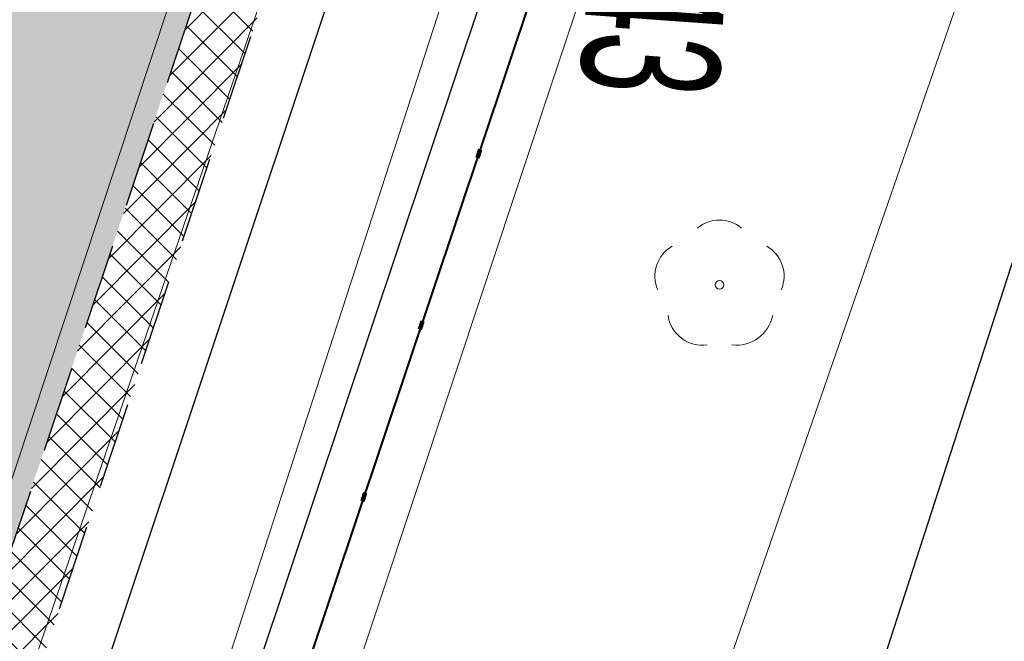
# Model space of a CAD drawing. Header units: metres. Extents: x 6599773 to 13199707, y 5688499 to 11377233.
# Tile 176 of 256: x 6599978.95 to 6599990.38, y 5688933.15 to 5688940.36. Entities that reach past the tile are written whole.
import ezdxf
from ezdxf import colors
from ezdxf.entities.mleader import LeaderData, LeaderLine
from ezdxf.math import Vec2, Vec3

# ---------------------------------------------------------------- set-up
doc = ezdxf.new("R2010")
doc.units = ezdxf.units.M
doc.header["$MEASUREMENT"] = 0
for name, pattern in [('1', [0]), ('2_OTKJ', [2, 1.5, -0.5]), ('9', [1, 0, -1]), ('BTO', [0]), ('BUG', [1.5, 1, -0.5]), ('GUK', [2, 1.5, -0.5]), ('UPT', [0]), ('UPW', [0])]:
    doc.linetypes.add(name, pattern=pattern)
doc.layers.get('0').update_dxf_attribs({"linetype": 'CONTINUOUS', "lineweight": 5})
for name, color, linetype, lineweight in [('_kolor chodnik', 50, '1', 0), ('_kolor zjazdy kostka', 7, '1', 0), ('_kolor ścieżka', 10, '1', 0), ('_krawedz jezdni i pobocza', 7, 'BUG', 30), ('_linie rozgran', 100, '9', 90), ('_opiskd', 14, 'CONTINUOUS', 15), ('_row', 150, 'CONTINUOUS', 30), ('AS__Nowe_granice', 140, 'CONTINUOUS', 30), ('Kontury', 90, 'GUK', 5), ('OTK_L_0', 7, '2_OTKJ', 5), ('OTK_L_5', 7, 'CONTINUOUS', 5), ('OTZ_T_0', 7, 'CONTINUOUS', 13), ('UTTPOM_L_0', 30, 'UPT', 9), ('UWWPM_L_0', 5, 'UPW', 9)]:
    doc.layers.add(name, color=color, linetype=linetype, lineweight=lineweight)
for name, color, linetype, lineweight, true_color in [('_kolor jezdnia', 7, '1', 0, 0x00dbdb), ('_kolor pobocze', 7, '1', 0, 0xff66ff), ('_podział mój', 7, 'BTO', 40, 0xdb70ff)]:
    doc.layers.add(name, color=color, linetype=linetype, lineweight=lineweight, true_color=true_color)
doc.styles.add('opis drzewa', font='ARIALN.TTF', dxfattribs={"width": 0.7, "height": 1.6})
pattern_1 = [(45, (0, 0), (-0.1767766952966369, 0.1767766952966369), []), (135, (0, 0), (-0.1767766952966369, -0.1767766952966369), [])]

# ---------------------------------------------------------------- blocks, each defined once
blk = doc.blocks.new('_Dot')
at = {"color": 0, "linetype": 'ByBlock', "lineweight": -2}
blk.add_line((-0.5, 0), (-1, 0), dxfattribs=at)
at = {"color": 0, "linetype": 'ByBlock', "const_width": 0.5}
blk.add_lwpolyline([(-0.25, 0, 1), (0.25, 0, 1)], format="xyb", close=True, dxfattribs=at)
blk = doc.blocks.new('922')
at = {"layer": 'OTZ_T_0', "color": 0}
blk.add_circle((0, 0), 0.05, dxfattribs=at)
for centre, radius, start, end in [((0, 0.35), 0.4, 50.114, 129.886), ((-0.35, 0.1), 0.4, 119.84816, 203.51949), ((0.35, 0.1), 0.4, 336.88451, 60.15184), ((-0.2, -0.3), 0.4, 187.477, 278.47884), ((0.2, -0.275), 0.425, 262.6459300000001, 349.62892)]:
    blk.add_arc(centre, radius, start, end, dxfattribs=at)

msp = doc.modelspace()

# ---------------------------------------------------------------- hatches: boundary and pattern name
at = {"layer": '_kolor chodnik'}
h = msp.add_hatch(dxfattribs=at)
h.set_pattern_fill('ANSI37', color=256, scale=2)
h.set_pattern_definition(pattern_1)
h.paths.add_polyline_path([(6599849.938171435, 5688542.085872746), (6599852.232147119, 5688548.938742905), (6599853.573135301, 5688548.489851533), (6599853.827082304, 5688549.248475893), (6599851.793849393, 5688549.929093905), (6599849.895278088, 5688548.982823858), (6599847.823506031, 5688542.793750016)])
edge = h.paths.add_edge_path()
edge.add_line((6600018.106075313, 5689087.454911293), (6600022.42781917, 5689091.229234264))
edge.add_line((6600022.42781917, 5689091.229234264), (6600020.233254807, 5689093.742094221))
edge.add_line((6600020.233254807, 5689093.742094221), (6600017.159471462, 5689091.057656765))
edge.add_arc((6600023.275194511, 5689085.3851404), 8.341433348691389, 137.1531559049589, 148.8016577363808)
edge.add_line((6600016.140105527, 5689089.706021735), (6600018.106075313, 5689087.454911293))
h.paths.add_polyline_path([(6600038.501784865, 5689187.592294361), (6600037.906968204, 5689187.700586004), (6600037.63829624, 5689186.224843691), (6600038.240083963, 5689186.115282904)])
h.paths.add_polyline_path([(6600069.098302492, 5689360.276020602), (6600068.321239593, 5689360.413462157), (6600068.064048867, 5689358.936495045), (6600068.836639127, 5689358.799546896)])
h.paths.add_polyline_path([(6600082.393785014, 5689362.950258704), (6600082.941124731, 5689366.103121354), (6600081.481377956, 5689366.361351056), (6600080.923159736, 5689363.210828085)])
h.paths.add_polyline_path([(6600074.022236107, 5689388.065861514), (6600072.983907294, 5689388.249860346), (6600072.723374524, 5689386.77253894), (6600073.760538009, 5689386.588865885)])
h.paths.add_polyline_path([(6600105.613104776, 5689486.405659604), (6600106.749499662, 5689489.711933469), (6600105.298891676, 5689490.233346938), (6600104.143487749, 5689486.917306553)], flags=17)
h.paths.add_polyline_path([(6600132.519778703, 5689678.737346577), (6600131.761827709, 5689678.896110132), (6600131.444670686, 5689677.429261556), (6600132.212256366, 5689677.269208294)])
h.paths.add_polyline_path([(6600156.649397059, 5689798.7449027), (6600156.48800471, 5689797.958860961), (6600157.450195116, 5689797.757316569), (6600157.615023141, 5689798.542205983)])
h.paths.add_polyline_path([(6600189.055358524, 5689948.643107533), (6600187.902868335, 5689948.884512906), (6600187.600024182, 5689947.417400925), (6600188.748131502, 5689947.176379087)])
edge = h.paths.add_edge_path()
edge.add_line((6600204.459383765, 5690032.969035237), (6600204.153258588, 5690031.227801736))
edge.add_arc((6600202.328347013, 5690027.299936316), 4.331100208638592, 41.85300125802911, 65.08011549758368, ccw=False)
edge.add_arc((6600032.90393149, 5690051.979071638), 174.020003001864, 352.8070218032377, 353.495463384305)
edge.add_arc((6600202.372679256, 5690027.343587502), 5.999999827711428, 55.12102442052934, 69.64815978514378)
edge = h.paths.add_edge_path()
edge.add_line((6600205.046027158, 5690040.265402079), (6600204.972740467, 5690038.483452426))
edge.add_arc((6600203.986269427, 5690044.401803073), 5.999999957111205, 279.4630688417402, 294.9140560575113)
edge.add_line((6600206.513819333, 5690038.960158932), (6600206.607027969, 5690041.030672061))
edge.add_arc((6600203.986269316, 5690044.401803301), 4.270000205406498, 284.3702444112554, 307.86193139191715, ccw=False)
edge = h.paths.add_edge_path()
edge.add_arc((6600203.547470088, 5690044.558759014), 6.446878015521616, 324.4350091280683, 356.2013368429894, ccw=False)
edge.add_arc((6600203.986269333, 5690044.401803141), 6.00000007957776, 323.2169970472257, 357.4193489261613)
h.paths.add_polyline_path([(6600208.910055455, 5690121.713696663), (6600208.146285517, 5690121.748120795), (6600207.125602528, 5690121.794124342), (6600209.971605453, 5690121.665851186)])
edge = h.paths.add_edge_path()
edge.add_line((6600238.769818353, 5690481.648294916), (6600240.338176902, 5690490.873746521))
edge.add_line((6600240.338176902, 5690490.873746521), (6600241.251295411, 5690510.829461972))
edge.add_line((6600241.251295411, 5690510.829461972), (6600239.524022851, 5690510.928942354))
edge.add_line((6600239.524022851, 5690510.928942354), (6600238.633343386, 5690491.167757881))
edge.add_line((6600238.633343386, 5690491.167757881), (6600234.579716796, 5690467.661262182))
edge.add_line((6600234.579716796, 5690467.661262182), (6600234.449796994, 5690464.966873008))
edge.add_arc((6600242.443669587, 5690464.607462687), 8.00194818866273, 177.4256738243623, 268.2543056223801)
edge.add_line((6600242.199903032, 5690456.609228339), (6600242.216657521, 5690457.359274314))
edge.add_line((6600242.216657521, 5690457.359274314), (6600242.305257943, 5690458.836738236))
edge.add_arc((6600242.444504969, 5690464.607952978), 5.772894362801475, 177.0298084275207, 268.6178439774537, ccw=False)
edge.add_line((6600236.679365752, 5690464.907083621), (6600236.951876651, 5690470.95443634))
edge.add_line((6600236.951876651, 5690470.95443634), (6600238.150786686, 5690478.210832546))
edge.add_line((6600238.150786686, 5690478.210832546), (6600238.769818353, 5690481.648294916))
h.paths.add_polyline_path([(6600238.769818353, 5690481.648294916), (6600238.150786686, 5690478.210832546), (6600239.670056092, 5690477.930590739), (6600240.266710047, 5690481.376366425)], flags=17)
edge = h.paths.add_edge_path()
edge.add_line((6600223.366500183, 5690460.339976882), (6600223.276803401, 5690457.948865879))
edge.add_arc((6600221.105749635, 5690465.64864014), 7.999999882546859, 285.7465040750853, 299.8464885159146)
edge.add_line((6600225.08717264, 5690458.709744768), (6600225.240084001, 5690461.623695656))
edge.add_arc((6600221.105749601, 5690465.648640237), 5.769999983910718, 293.06724420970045, 315.7681070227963, ccw=False)
edge = h.paths.add_edge_path()
edge.add_arc((6600220.025145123, 5690444.676291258), 5.77000016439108, 37.996647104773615, 59.94382588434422, ccw=False)
edge.add_line((6600224.572175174, 5690448.22839199), (6600224.817793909, 5690451.081798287))
edge.add_arc((6600220.025145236, 5690444.676291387), 7.999999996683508, 53.19588653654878, 68.15166733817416)
edge.add_line((6600223.00235276, 5690452.101669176), (6600222.91504296, 5690449.670427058))
edge = h.paths.add_edge_path()
edge.add_arc((6600221.105749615, 5690465.648640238), 7.999999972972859, 328.0222308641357, 357.0132597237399)
edge.add_line((6600229.094882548, 5690465.23180147), (6600229.218816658, 5690467.593604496))
edge.add_line((6600229.218816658, 5690467.593604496), (6600228.218919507, 5690467.645774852))
edge.add_line((6600228.218919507, 5690467.645774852), (6600227.891778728, 5690461.411918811))
h.paths.add_polyline_path([(6600200.980142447, 5690012.236744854), (6600202.31727834, 5690011.956662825), (6600202.522293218, 5690012.935421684), (6600201.182321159, 5690013.216097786)])
h.paths.add_polyline_path([(6600196.457878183, 5689983.98337835), (6600195.202332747, 5689984.246370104), (6600194.899091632, 5689982.777335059), (6600196.150355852, 5689982.515240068)])
edge = h.paths.add_edge_path()
edge.add_line((6600112.305909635, 5689517.99101877), (6600112.691041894, 5689519.807934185))
edge.add_line((6600112.691041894, 5689519.807934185), (6600113.245521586, 5689522.423769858))
edge.add_line((6600113.245521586, 5689522.423769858), (6600111.553124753, 5689522.782507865))
edge.add_line((6600111.553124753, 5689522.782507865), (6600107.405864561, 5689503.217226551))
edge.add_line((6600107.405864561, 5689503.217226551), (6600099.494506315, 5689480.361667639))
edge.add_line((6600099.494506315, 5689480.361667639), (6600099.182814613, 5689478.891218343))
edge.add_arc((6600107.008997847, 5689477.232359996), 8.000059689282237, 168.0325629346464, 257.7529108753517)
edge.add_line((6600105.311960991, 5689469.414366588), (6600105.784990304, 5689471.593619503))
edge.add_arc((6600107.008927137, 5689477.232314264), 5.769999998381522, 168.0321375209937, 257.7533362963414, ccw=False)
edge.add_line((6600101.364343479, 5689478.42879883), (6600101.647245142, 5689479.76342708))
edge.add_line((6600101.647245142, 5689479.76342708), (6600104.143487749, 5689486.917306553))
edge.add_line((6600104.143487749, 5689486.917306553), (6600105.298891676, 5689490.233346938))
edge.add_line((6600105.298891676, 5689490.233346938), (6600108.240043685, 5689498.809726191))
edge.add_line((6600108.240043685, 5689498.809726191), (6600112.305909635, 5689517.99101877))
h.paths.add_polyline_path([(6600136.009573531, 5689645.499114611), (6600138.333647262, 5689645.012304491), (6600138.661671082, 5689646.578318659), (6600134.869459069, 5689647.372651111)])
at = {"layer": '_kolor jezdnia'}
h = msp.add_hatch(dxfattribs=at)
h.set_pattern_fill('ANSI37', color=256, scale=2.2)
h.set_pattern_definition([(311.9999999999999, (0, 0), (0.2043648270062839, 0.1840109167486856), []), (41.99999999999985, (0, 0), (-0.1840109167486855, 0.2043648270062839), [])])
edge = h.paths.add_edge_path()
edge.add_line((6599833.066047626, 5688539.933393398), (6599850.649511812, 5688527.983462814))
edge.add_arc((6599857.337592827, 5688536.653968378), 10.95025544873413, 169.5012687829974, 232.3548431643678, ccw=False)
edge.add_arc((6599858.085851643, 5688536.618142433), 11.69295282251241, 162.2507788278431, 169.9967502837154, ccw=False)
edge.add_line((6599846.949484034, 5688540.182754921), (6599847.823506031, 5688542.793750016))
edge.add_line((6599847.823506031, 5688542.793750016), (6599849.895278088, 5688548.982823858))
edge.add_line((6599849.895278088, 5688548.982823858), (6599852.434748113, 5688556.56906746))
edge.add_line((6599852.434748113, 5688556.56906746), (6599928.48625871, 5688783.760284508))
edge.add_line((6599928.48625871, 5688783.760284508), (6599931.025728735, 5688791.34652811))
edge.add_line((6599931.025728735, 5688791.34652811), (6599996.657773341, 5688987.411326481))
edge.add_line((6599996.657773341, 5688987.411326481), (6599999.197243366, 5688994.997570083))
edge.add_line((6599999.197243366, 5688994.997570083), (6600021.930100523, 5689062.908193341))
edge.add_line((6600021.930100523, 5689062.908193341), (6600017.620224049, 5689067.371531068))
edge.add_line((6600017.620224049, 5689067.371531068), (6600016.714558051, 5689064.654078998))
edge.add_line((6600016.714558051, 5689064.654078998), (6600012.423620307, 5689051.835617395))
edge.add_line((6600012.423620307, 5689051.835617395), (6600009.884150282, 5689044.249373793))
edge.add_line((6600009.884150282, 5689044.249373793), (6599977.53516164, 5688947.612159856))
edge.add_line((6599977.53516164, 5688947.612159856), (6599974.995691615, 5688940.025916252))
edge.add_line((6599974.995691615, 5688940.025916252), (6599942.096912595, 5688841.746295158))
edge.add_line((6599942.096912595, 5688841.746295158), (6599939.557442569, 5688834.160051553))
edge.add_line((6599939.557442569, 5688834.160051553), (6599882.679288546, 5688664.246042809))
edge.add_line((6599882.679288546, 5688664.246042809), (6599880.139818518, 5688656.659799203))
edge.add_line((6599880.139818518, 5688656.659799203), (6599852.464543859, 5688573.984527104))
edge.add_line((6599852.464543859, 5688573.984527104), (6599842.470137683, 5688544.127903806))
edge.add_arc((6599835.706422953, 5688546.652910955), 7.219660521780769, 248.54809133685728, 339.52856074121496, ccw=False)
h.paths.add_polyline_path([(6600044.653202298, 5689172.271628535), (6600046.276244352, 5689181.431901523), (6600047.759199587, 5689189.801539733), (6600051.0603021, 5689208.432603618), (6600052.368792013, 5689215.817578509), (6600054.808584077, 5689229.587499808), (6600056.11707399, 5689236.972474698), (6600057.346666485, 5689243.912161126), (6600058.655146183, 5689251.297078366), (6600058.831439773, 5689252.292060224), (6600060.098987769, 5689259.445963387), (6600060.139929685, 5689259.677035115), (6600061.407468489, 5689266.830886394), (6600072.329030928, 5689328.470998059), (6600073.637511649, 5689335.855921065), (6600077.337304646, 5689356.73715072), (6600078.820259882, 5689365.106788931), (6600081.142794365, 5689378.214921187), (6600082.53851694, 5689386.092227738), (6600095.187867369, 5689457.483787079), (6600091.082877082, 5689465.8405575), (6600089.043088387, 5689454.328211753), (6600087.870641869, 5689447.711051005), (6600087.560133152, 5689445.958573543), (6600086.562151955, 5689440.326076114), (6600082.433200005, 5689417.022719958), (6600080.95024477, 5689408.65308175), (6600077.202698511, 5689387.502337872), (6600075.719743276, 5689379.132699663), (6600073.469199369, 5689366.430874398), (6600071.986244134, 5689358.061236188), (6600069.986864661, 5689346.776955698), (6600068.591142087, 5689338.899649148), (6600065.559290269, 5689321.78820693), (6600064.163567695, 5689313.91090038), (6600059.719426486, 5689288.828650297), (6600058.323703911, 5689280.951343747), (6600057.563846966, 5689276.662793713), (6600056.168124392, 5689268.785487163), (6600054.804920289, 5689261.091711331), (6600053.409197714, 5689253.214404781), (6600053.264817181, 5689252.399536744), (6600051.869094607, 5689244.522230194), (6600051.183555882, 5689240.653124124), (6600049.787833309, 5689232.775817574), (6600046.593849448, 5689214.749319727), (6600045.198126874, 5689206.872013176), (6600044.41754409, 5689202.466488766), (6600042.934588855, 5689194.096850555), (6600036.429952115, 5689157.38538759), (6600034.94699688, 5689149.01574938), (6600030.579776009, 5689124.367629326), (6600027.529365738, 5689107.151445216), (6600024.895072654, 5689094.014582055), (6600030.583685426, 5689094.264316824), (6600032.945013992, 5689106.191885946), (6600043.170247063, 5689163.901990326)])
edge = h.paths.add_edge_path()
edge.add_line((6600111.106812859, 5689535.144351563), (6600111.256844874, 5689535.85214863))
edge.add_line((6600111.256844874, 5689535.85214863), (6600112.915748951, 5689543.678261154))
edge.add_line((6600112.915748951, 5689543.678261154), (6600117.304772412, 5689564.384094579))
edge.add_line((6600117.304772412, 5689564.384094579), (6600119.067357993, 5689572.699339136))
edge.add_line((6600119.067357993, 5689572.699339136), (6600120.087667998, 5689577.512794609))
edge.add_line((6600120.087667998, 5689577.512794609), (6600121.64289057, 5689584.849775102))
edge.add_line((6600121.64289057, 5689584.849775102), (6600128.436769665, 5689616.900852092))
edge.add_line((6600128.436769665, 5689616.900852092), (6600129.991992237, 5689624.237832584))
edge.add_line((6600129.991992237, 5689624.237832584), (6600132.660554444, 5689636.827148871))
edge.add_line((6600132.660554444, 5689636.827148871), (6600133.208838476, 5689639.444704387))
edge.add_line((6600133.208838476, 5689639.444704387), (6600134.848957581, 5689647.274775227))
edge.add_line((6600134.848957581, 5689647.274775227), (6600138.97649476, 5689666.979995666))
edge.add_line((6600138.97649476, 5689666.979995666), (6600140.51410642, 5689674.320687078))
edge.add_line((6600140.51410642, 5689674.320687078), (6600145.209128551, 5689696.735129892))
edge.add_line((6600145.209128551, 5689696.735129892), (6600146.746740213, 5689704.075821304))
edge.add_line((6600146.746740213, 5689704.075821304), (6600151.462308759, 5689726.588354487))
edge.add_line((6600151.462308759, 5689726.588354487), (6600152.999920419, 5689733.929045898))
edge.add_line((6600152.999920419, 5689733.929045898), (6600155.244070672, 5689744.642813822))
edge.add_line((6600155.244070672, 5689744.642813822), (6600156.781682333, 5689751.983505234))
edge.add_line((6600156.781682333, 5689751.983505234), (6600161.635515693, 5689775.156126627))
edge.add_line((6600161.635515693, 5689775.156126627), (6600163.378142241, 5689783.475576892))
edge.add_line((6600163.378142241, 5689783.475576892), (6600163.850769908, 5689785.731942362))
edge.add_line((6600163.850769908, 5689785.731942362), (6600167.028500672, 5689800.90270461))
edge.add_line((6600167.028500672, 5689800.90270461), (6600179.490888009, 5689860.399222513))
edge.add_line((6600179.490888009, 5689860.399222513), (6600181.233514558, 5689868.718672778))
edge.add_line((6600181.233514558, 5689868.718672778), (6600181.84713393, 5689871.648144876))
edge.add_line((6600181.84713393, 5689871.648144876), (6600183.38474559, 5689878.988836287))
edge.add_line((6600183.38474559, 5689878.988836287), (6600184.935818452, 5689886.393792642))
edge.add_line((6600184.935818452, 5689886.393792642), (6600186.575937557, 5689894.223863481))
edge.add_line((6600186.575937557, 5689894.223863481), (6600194.051338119, 5689929.912074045))
edge.add_line((6600194.051338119, 5689929.912074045), (6600195.691457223, 5689937.742144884))
edge.add_line((6600195.691457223, 5689937.742144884), (6600202.915799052, 5689972.231779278))
edge.add_line((6600202.915799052, 5689972.231779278), (6600204.555918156, 5689980.061850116))
edge.add_line((6600204.555918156, 5689980.061850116), (6600206.062781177, 5689987.255744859))
edge.add_line((6600206.062781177, 5689987.255744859), (6600207.702900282, 5689995.085815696))
edge.add_line((6600207.702900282, 5689995.085815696), (6600210.232559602, 5690007.162628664))
edge.add_line((6600210.232559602, 5690007.162628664), (6600211.694938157, 5690014.144150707))
edge.add_arc((6600028.177652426, 5690052.584442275), 187.5000004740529, 348.1696294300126, 357.4195276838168)
edge.add_line((6600215.487522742, 5690044.142720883), (6600208.310270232, 5690026.480446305))
edge.add_arc((6600032.903933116, 5690051.97907145), 177.2500013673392, 348.1696294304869, 351.7289130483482, ccw=False)
edge.add_line((6600206.38894146, 5690015.640182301), (6600205.966941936, 5690013.625519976))
edge.add_line((6600205.966941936, 5690013.625519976), (6600204.326822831, 5690005.795449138))
edge.add_line((6600204.326822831, 5690005.795449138), (6600197.076961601, 5689971.183982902))
edge.add_line((6600197.076961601, 5689971.183982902), (6600195.334335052, 5689962.864532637))
edge.add_line((6600195.334335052, 5689962.864532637), (6600193.44722506, 5689953.855305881))
edge.add_line((6600193.44722506, 5689953.855305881), (6600191.909227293, 5689946.512771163))
edge.add_line((6600191.909227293, 5689946.512771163), (6600185.49684423, 5689915.899498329))
edge.add_line((6600185.49684423, 5689915.899498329), (6600183.856521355, 5689908.068454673))
edge.add_line((6600183.856521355, 5689908.068454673), (6600182.066605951, 5689899.523243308))
edge.add_line((6600182.066605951, 5689899.523243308), (6600180.32407057, 5689891.204228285))
edge.add_line((6600180.32407057, 5689891.204228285), (6600174.320344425, 5689862.541919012))
edge.add_line((6600174.320344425, 5689862.541919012), (6600172.577809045, 5689854.222903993))
edge.add_line((6600172.577809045, 5689854.222903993), (6600163.663810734, 5689811.666703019))
edge.add_line((6600163.663810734, 5689811.666703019), (6600162.023782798, 5689803.837067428))
edge.add_line((6600162.023782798, 5689803.837067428), (6600160.924220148, 5689798.587659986))
edge.add_line((6600160.924220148, 5689798.587659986), (6600159.279208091, 5689790.734229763))
edge.add_line((6600159.279208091, 5689790.734229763), (6600157.107250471, 5689780.365115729))
edge.add_line((6600157.107250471, 5689780.365115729), (6600155.462238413, 5689772.511685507))
edge.add_line((6600155.462238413, 5689772.511685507), (6600153.380318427, 5689762.572418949))
edge.add_line((6600153.380318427, 5689762.572418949), (6600151.735124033, 5689754.718118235))
edge.add_line((6600151.735124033, 5689754.718118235), (6600148.586504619, 5689739.686336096))
edge.add_line((6600148.586504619, 5689739.686336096), (6600146.885007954, 5689731.563243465))
edge.add_line((6600146.885007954, 5689731.563243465), (6600141.75088822, 5689707.052510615))
edge.add_line((6600141.75088822, 5689707.052510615), (6600140.110896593, 5689699.223048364))
edge.add_line((6600140.110896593, 5689699.223048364), (6600133.483561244, 5689667.583574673))
edge.add_line((6600133.483561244, 5689667.583574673), (6600131.860394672, 5689659.834436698))
edge.add_line((6600131.860394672, 5689659.834436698), (6600131.740984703, 5689659.26436315))
edge.add_line((6600131.740984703, 5689659.26436315), (6600130.117814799, 5689651.515209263))
edge.add_line((6600130.117814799, 5689651.515209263), (6600127.278733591, 5689637.961189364))
edge.add_line((6600127.278733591, 5689637.961189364), (6600126.924568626, 5689636.290366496))
edge.add_line((6600126.924568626, 5689636.290366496), (6600125.166244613, 5689627.995226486))
edge.add_line((6600125.166244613, 5689627.995226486), (6600118.009503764, 5689594.232298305))
edge.add_line((6600118.009503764, 5689594.232298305), (6600116.251179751, 5689585.937158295))
edge.add_line((6600116.251179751, 5689585.937158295), (6600113.665314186, 5689573.737975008))
edge.add_line((6600113.665314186, 5689573.737975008), (6600111.898534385, 5689565.402943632))
edge.add_line((6600111.898534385, 5689565.402943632), (6600104.889982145, 5689532.33911599))
edge.add_line((6600104.889982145, 5689532.33911599), (6600103.226635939, 5689524.492047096))
edge.add_line((6600103.226635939, 5689524.492047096), (6600096.623876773, 5689493.342605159))
edge.add_line((6600096.623876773, 5689493.342605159), (6600094.968986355, 5689485.53542763))
edge.add_line((6600094.968986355, 5689485.53542763), (6600094.300101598, 5689482.379870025))
edge.add_line((6600094.300101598, 5689482.379870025), (6600099.182814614, 5689478.891218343))
edge.add_line((6600099.182814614, 5689478.891218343), (6600099.494506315, 5689480.361667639))
edge.add_line((6600099.494506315, 5689480.361667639), (6600111.106812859, 5689535.144351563))
edge = h.paths.add_edge_path()
edge.add_arc((6600239.213891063, 5690851.4003676), 10.0000000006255, -2.8342403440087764, 76.13703556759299, ccw=False)
edge.add_line((6600249.201658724, 5690850.905901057), (6600249.082723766, 5690848.503524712))
edge.add_line((6600249.082723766, 5690848.503524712), (6600247.016487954, 5690806.767468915))
edge.add_line((6600247.016487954, 5690806.767468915), (6600246.092398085, 5690789.152178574))
edge.add_line((6600246.092398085, 5690789.152178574), (6600233.768116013, 5690572.015170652))
edge.add_line((6600233.768116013, 5690572.015170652), (6600228.959056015, 5690465.29620206))
edge.add_line((6600228.959056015, 5690465.29620206), (6600234.588724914, 5690465.017134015))
edge.add_line((6600234.588724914, 5690465.017134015), (6600239.26254019, 5690571.767576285))
edge.add_line((6600239.26254019, 5690571.767576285), (6600252.505038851, 5690806.400146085))
edge.add_line((6600252.505038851, 5690806.400146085), (6600254.569211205, 5690848.094521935))
edge.add_arc((6600262.559425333, 5690847.6989487), 7.999999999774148, 76.13703557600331, 177.1657596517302, ccw=False)
edge.add_line((6600264.476229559, 5690855.465921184), (6600241.609896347, 5690861.109083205))
edge = h.paths.add_edge_path()
edge.add_line((6600250.031475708, 5690451.625307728), (6600250.231741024, 5690455.772579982))
edge.add_line((6600250.231741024, 5690455.772579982), (6600246.257763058, 5690456.417303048))
edge.add_line((6600246.257763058, 5690456.417303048), (6600242.171761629, 5690456.61060902))
edge.add_arc((6600242.563100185, 5690464.586983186), 7.985968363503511, 176.9123644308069, 267.1911945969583, ccw=False)
edge.add_line((6600234.588724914, 5690465.017134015), (6600228.959056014, 5690465.29620206))
edge.add_arc((6600220.965133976, 5690465.657286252), 8.002072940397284, 267.8289300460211, 357.413716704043, ccw=False)
edge.add_line((6600220.661989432, 5690457.660957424), (6600212.406915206, 5690458.119572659))
edge.add_line((6600212.406915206, 5690458.119572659), (6600208.431872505, 5690457.817501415))
edge.add_line((6600208.431872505, 5690457.817501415), (6600208.233912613, 5690454.548331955))
edge.add_line((6600208.233912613, 5690454.548331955), (6600212.129565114, 5690453.127270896))
edge.add_line((6600212.129565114, 5690453.127270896), (6600218.640548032, 5690452.76554962))
edge.add_line((6600218.640548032, 5690452.76554962), (6600216.486747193, 5690452.885205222))
edge.add_line((6600216.486747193, 5690452.885205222), (6600220.46890539, 5690452.663974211))
edge.add_arc((6600220.025145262, 5690444.676291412), 7.999999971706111, -0.3386579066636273, 86.8201700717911, ccw=False)
edge.add_line((6600228.025005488, 5690444.629006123), (6600227.803602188, 5690439.649256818))
edge.add_line((6600227.803602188, 5690439.649256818), (6600226.885525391, 5690435.936828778))
edge.add_line((6600226.885525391, 5690435.936828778), (6600225.534849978, 5690405.967249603))
edge.add_line((6600225.534849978, 5690405.967249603), (6600226.115199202, 5690402.187514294))
edge.add_line((6600226.115199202, 5690402.187514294), (6600213.445139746, 5690121.008786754))
edge.add_line((6600213.445139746, 5690121.008786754), (6600213.352800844, 5690118.960058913))
edge.add_line((6600213.352800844, 5690118.960058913), (6600209.980184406, 5690044.131649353))
edge.add_arc((6600203.986269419, 5690044.401803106), 5.999999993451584, 257.4162346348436, 357.41934921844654, ccw=False)
edge.add_line((6600202.679069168, 5690038.545931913), (6600201.589735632, 5690033.666039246))
edge.add_line((6600201.589735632, 5690033.666039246), (6600203.67987942, 5690033.199458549))
edge.add_arc((6600202.372679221, 5690027.343587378), 5.999999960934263, -8.27108729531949, 77.41623506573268, ccw=False)
edge.add_line((6600208.310270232, 5690026.480446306), (6600215.487522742, 5690044.142720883))
edge.add_line((6600215.487522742, 5690044.142720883), (6600216.199687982, 5690059.944661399))
edge.add_line((6600216.199687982, 5690059.944661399), (6600216.537356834, 5690067.437056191))
edge.add_line((6600216.537356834, 5690067.437056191), (6600223.893528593, 5690230.66011469))
edge.add_line((6600223.893528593, 5690230.66011469), (6600224.231197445, 5690238.152509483))
edge.add_line((6600224.231197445, 5690238.152509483), (6600233.507835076, 5690443.987992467))
edge.add_arc((6600241.499722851, 5690443.627812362), 7.999999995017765, 87.29208981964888, 177.4195277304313, ccw=False)
edge.add_line((6600241.877677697, 5690451.618879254), (6600246.021541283, 5690451.422886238))
edge.add_line((6600246.021541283, 5690451.422886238), (6600246.427694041, 5690451.443388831))
edge.add_line((6600246.427694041, 5690451.443388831), (6600246.793970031, 5690451.461878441))
edge.add_line((6600246.793970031, 5690451.461878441), (6600250.031475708, 5690451.625307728))
edge = h.paths.add_edge_path()
edge.add_line((6600007.33756506, 5689086.20374581), (6600006.980466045, 5689080.740822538))
edge.add_line((6600006.980466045, 5689080.740822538), (6600007.229745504, 5689080.720859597))
edge.add_line((6600007.229745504, 5689080.720859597), (6600008.093335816, 5689080.601653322))
edge.add_line((6600008.093335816, 5689080.601653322), (6600008.702681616, 5689080.53831051))
edge.add_arc((6600008.140193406, 5689070.554142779), 9.999999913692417, -18.557800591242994, 86.77547804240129, ccw=False)
edge.add_line((6600017.620224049, 5689067.371531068), (6600021.930100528, 5689062.908193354))
edge.add_arc((6599734.83819726, 5689159.011261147), 302.7499967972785, 341.4922000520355, 343.8640860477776)
edge.add_arc((6600034.895369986, 5689072.315877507), 9.581213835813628, 98.63328270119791, 164.5273290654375, ccw=False)
edge.add_line((6600033.457137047, 5689081.788529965), (6600033.832640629, 5689081.798737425))
edge.add_line((6600033.832640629, 5689081.798737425), (6600034.422462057, 5689082.05700874))
edge.add_line((6600034.422462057, 5689082.05700874), (6600036.833623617, 5689082.139040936))
edge.add_line((6600036.833623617, 5689082.139040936), (6600036.730225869, 5689087.148851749))
edge.add_line((6600036.730225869, 5689087.148851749), (6600036.579860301, 5689087.134303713))
edge.add_arc((6600036.479565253, 5689093.136286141), 6.002820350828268, 169.1687651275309, 270.9573417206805, ccw=False)
edge.add_line((6600030.583685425, 5689094.264316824), (6600024.895072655, 5689094.014582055))
edge.add_arc((6600015.200558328, 5689096.162123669), 9.929528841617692, 271.0943432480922, 347.5094668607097, ccw=False)
edge.add_arc((6600014.909438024, 5689089.646776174), 3.446070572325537, 264.4236009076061, 278.0194998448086, ccw=False)
edge.add_line((6600014.574573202, 5689086.217014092), (6600014.299554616, 5689086.232508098))
edge.add_line((6600014.299554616, 5689086.232508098), (6600010.474232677, 5689086.448019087))
edge.add_line((6600010.474232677, 5689086.448019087), (6600007.33756506, 5689086.20374581))
edge = h.paths.add_edge_path()
edge.add_line((6600105.490725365, 5689463.953528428), (6600106.927559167, 5689464.047234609))
edge.add_line((6600106.927559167, 5689464.047234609), (6600107.835, 5689468.66))
edge.add_line((6600107.835, 5689468.66), (6600105.311960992, 5689469.414366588))
edge.add_arc((6600107.008997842, 5689477.232359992), 8.000059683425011, 168.0325628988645, 257.7529109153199, ccw=False)
edge.add_line((6600099.182814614, 5689478.891218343), (6600094.300101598, 5689482.379870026))
edge.add_arc((6600586.245114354, 5689378.10423892), 502.8750369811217, 168.032376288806, 169.9522165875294)
edge.add_line((6600091.082877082, 5689465.8405575), (6600095.187867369, 5689457.483787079))
edge.add_arc((6600103.06517392, 5689456.088064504), 8.000000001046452, 77.7533362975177, 169.9524553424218, ccw=False)
edge.add_line((6600104.762140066, 5689463.906012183), (6600105.490725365, 5689463.953528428))
at = {"layer": '_kolor pobocze'}
h = msp.add_hatch(dxfattribs=at)
h.set_pattern_fill('ANSI37', color=256, scale=2)
h.set_pattern_definition(pattern_1)
edge = h.paths.add_edge_path()
edge.add_line((6600035.926965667, 5689101.56944285), (6600036.046865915, 5689102.311543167))
edge.add_arc((6600058.171848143, 5689233.778275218), 133.3154772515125, 259.4578941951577, 260.4470163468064, ccw=False)
edge.add_line((6600033.780707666, 5689102.713067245), (6600032.142559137, 5689101.847662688))
edge.add_arc((6599734.838175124, 5689159.011266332), 302.7500195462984, 347.6801154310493, 349.11639019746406, ccw=False)
edge.add_arc((6600036.478170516, 5689093.133441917), 6.000000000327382, 167.68011541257, 271.5571101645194)
edge.add_line((6600036.64121064, 5689087.1356575), (6600036.730491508, 5689087.137804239))
edge.add_line((6600036.730491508, 5689087.137804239), (6600036.71246321, 5689087.887583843))
edge.add_line((6600036.71246321, 5689087.887583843), (6600036.559840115, 5689087.884077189))
edge.add_arc((6600036.482532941, 5689093.14290691), 5.259397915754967, 170.6455005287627, 270.84221319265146, ccw=False)
edge.add_arc((6600545.796425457, 5688991.216220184), 524.6691769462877, 167.9170060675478, 168.7028219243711, ccw=False)
edge.add_line((6600032.751078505, 5689101.044345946), (6600034.011432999, 5689101.917298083))
edge.add_line((6600034.011432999, 5689101.917298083), (6600035.926965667, 5689101.56944285))
edge = h.paths.add_edge_path()
edge.add_line((6600002.828843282, 5688994.032881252), (6600003.066918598, 5688994.744091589))
edge.add_line((6600003.066918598, 5688994.744091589), (6600001.227880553, 5688995.359703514))
edge.add_line((6600001.227880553, 5688995.359703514), (6600000.55876659, 5688996.702196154))
edge.add_line((6600000.55876659, 5688996.702196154), (6600022.641310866, 5689062.67011804))
edge.add_arc((6599734.83819395, 5689159.011262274), 303.5000002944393, 341.4922000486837, 343.8640860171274)
edge.add_arc((6600035.267451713, 5689072.092773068), 9.250000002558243, 91.55711016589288, 163.8640860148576, ccw=False)
edge.add_line((6600035.016098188, 5689081.339357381), (6600036.868703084, 5689081.389717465))
edge.add_line((6600036.868703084, 5689081.389717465), (6600036.850674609, 5689082.139504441))
edge.add_line((6600036.850674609, 5689082.139504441), (6600034.995718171, 5689082.089080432))
edge.add_arc((6600035.267451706, 5689072.092773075), 9.999999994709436, 91.55711014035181, 163.8640860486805)
edge.add_arc((6599734.838192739, 5689159.011262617), 302.7500015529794, 341.4922000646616, 343.8640860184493, ccw=False)
edge.add_line((6600021.930100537, 5689062.908193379), (6599999.748942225, 5688996.6456785))
edge.add_line((6599999.748942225, 5688996.6456785), (6600000.695212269, 5688994.747107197))
edge.add_line((6600000.695212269, 5688994.747107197), (6600002.828843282, 5688994.032881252))
h.paths.add_polyline_path([(6599971.7492186, 5688907.297112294), (6599971.084233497, 5688908.631320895), (6599997.822068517, 5688988.526766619), (6599999.164561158, 5688989.195880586), (6600001.003599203, 5688988.580268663), (6600001.241674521, 5688989.291479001), (6599999.108043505, 5688990.005704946), (6599997.2094722, 5688989.059434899), (6599970.270280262, 5688908.583087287), (6599971.216550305, 5688906.684515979), (6599973.350181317, 5688905.970290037), (6599973.588256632, 5688906.681500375)])
h.paths.add_polyline_path([(6599932.504667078, 5688790.060553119), (6599931.835553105, 5688791.403045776), (6599968.343406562, 5688900.4641754), (6599969.685899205, 5688901.133289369), (6599971.524937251, 5688900.517677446), (6599971.763012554, 5688901.228887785), (6599969.629381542, 5688901.94311373), (6599967.730810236, 5688900.996843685), (6599931.025728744, 5688791.34652811), (6599931.971998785, 5688789.447956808), (6599933.988392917, 5688788.772975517), (6599934.226774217, 5688789.484136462)])
at = {"layer": '_kolor zjazdy kostka'}
h = msp.add_hatch(dxfattribs=at)
h.set_pattern_fill('ANSI37', color=256, scale=2)
h.set_pattern_definition(pattern_1)
h.paths.add_polyline_path([(6600244.137440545, 5690813.934732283), (6600242.369522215, 5690814.022127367), (6600242.097568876, 5690808.528921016), (6600243.865482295, 5690808.44142671)])
h.paths.add_polyline_path([(6600247.012128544, 5690806.679412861), (6600247.44273645, 5690815.377295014), (6600247.393289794, 5690814.378518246), (6600247.113277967, 5690808.722537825)])
h.paths.add_polyline_path([(6600242.297085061, 5690788.088808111), (6600240.958726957, 5690788.155683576), (6600240.648818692, 5690782.664569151), (6600241.987258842, 5690782.599147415)])
h.paths.add_polyline_path([(6600245.558275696, 5690780.919298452), (6600246.037231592, 5690789.405686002), (6600244.985820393, 5690788.453468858), (6600244.612601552, 5690781.981345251)])
h.paths.add_polyline_path([(6600241.348405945, 5690723.711515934), (6600242.272017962, 5690722.691689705), (6600242.749709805, 5690731.155680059), (6600241.698138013, 5690730.203317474), (6600241.472690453, 5690726.27550499)])
h.paths.add_polyline_path([(6600225.772794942, 5690394.589141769), (6600224.731429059, 5690393.637598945), (6600224.461246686, 5690387.644646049), (6600225.412923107, 5690386.603142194)])
h.paths.add_polyline_path([(6600223.012390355, 5690333.280720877), (6600223.372595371, 5690341.272607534), (6600222.32835346, 5690340.318436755), (6600222.058239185, 5690334.324941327)])
h.paths.add_polyline_path([(6600215.496388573, 5690166.390602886), (6600215.856593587, 5690174.382489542), (6600214.812834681, 5690173.428760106), (6600214.542018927, 5690167.435062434)])
h.paths.add_polyline_path([(6600212.446537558, 5690121.053392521), (6600213.399499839, 5690120.010473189), (6600213.788744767, 5690128.503024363), (6600212.745135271, 5690127.54943145)])
h.paths.add_polyline_path([(6600209.977420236, 5690121.665589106), (6600210.225142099, 5690127.162117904), (6600207.346107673, 5690127.291879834), (6600207.119593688, 5690121.794395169)])
h.paths.add_polyline_path([(6600207.950178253, 5690070.725854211), (6600204.880846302, 5690070.828947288), (6600204.643784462, 5690065.333808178), (6600207.702521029, 5690065.204598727)])
h.paths.add_polyline_path([(6600200.981479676, 5690012.236464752), (6600199.969248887, 5690007.339980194), (6600201.282587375, 5690007.064882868), (6600202.31726072, 5690011.956666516)])
h.paths.add_polyline_path([(6600193.613960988, 5689970.406358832), (6600192.398010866, 5689970.660657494), (6600191.286205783, 5689965.274578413), (6600192.486379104, 5689965.023185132)])
h.paths.add_polyline_path([(6600189.061271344, 5689948.671423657), (6600189.984133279, 5689953.050774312), (6600188.818902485, 5689953.32186217), (6600187.908781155, 5689948.91282903)])
h.paths.add_polyline_path([(6600180.976201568, 5689915.317449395), (6600179.952861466, 5689910.421322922), (6600181.008474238, 5689910.200199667), (6600182.033843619, 5689915.09540201)])
h.paths.add_polyline_path([(6600176.508279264, 5689893.538690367), (6600177.476023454, 5689893.335973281), (6600178.603605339, 5689898.719146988), (6600177.636002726, 5689898.922290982)])
h.paths.add_polyline_path([(6600179.28182965, 5689859.401159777), (6600180.522246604, 5689860.211927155), (6600181.057490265, 5689860.561775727), (6600183.598022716, 5689860.029600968), (6600184.726606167, 5689865.412570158), (6600182.186324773, 5689865.943033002), (6600181.604764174, 5689866.832779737), (6600181.024456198, 5689867.720610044)])
h.paths.add_polyline_path([(6600160.20081012, 5689810.862606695), (6600159.232772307, 5689811.065842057), (6600158.207991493, 5689806.171529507), (6600159.17573568, 5689805.968812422)])
h.paths.add_polyline_path([(6600156.493917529, 5689797.987177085), (6600155.463416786, 5689793.068691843), (6600156.431160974, 5689792.865974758), (6600157.461419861, 5689797.784520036)])
edge = h.paths.add_edge_path()
edge.add_arc((6600173.111981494, 5689800.679690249), 5.999999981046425, 204.6731153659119, 239.5411154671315, ccw=False)
edge.add_arc((6600173.162096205, 5689800.685330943), 6.047914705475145, 168.3203586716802, 204.5234866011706, ccw=False)
edge.add_line((6600167.239404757, 5689801.909666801), (6600163.65166784, 5689784.781499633))
edge.add_arc((6600169.524220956, 5689783.551410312), 5.999999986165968, 139.2146049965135, 168.1696294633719, ccw=False)
edge.add_arc((6600169.524220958, 5689783.551410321), 5.999999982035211, 96.80962310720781, 139.2146050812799, ccw=False)
edge.add_line((6600168.81279652, 5689789.509083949), (6600170.070461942, 5689795.507731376))
h.paths.add_polyline_path([(6600163.526364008, 5689776.866746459), (6600166.051243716, 5689776.337874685), (6600167.179826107, 5689781.720838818), (6600164.653945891, 5689782.24992016), (6600163.941148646, 5689783.340449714), (6600163.493329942, 5689784.025580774), (6600161.750703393, 5689775.706130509), (6600162.438017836, 5689776.155376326)])
h.paths.add_polyline_path([(6600152.614191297, 5689774.643430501), (6600153.639138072, 5689779.536616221), (6600152.646757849, 5689779.74492896), (6600151.646447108, 5689774.846147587)])
h.paths.add_polyline_path([(6600150.121074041, 5689767.466820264), (6600148.177624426, 5689758.167954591), (6600149.115997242, 5689757.971390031), (6600151.066362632, 5689767.268392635)])
h.paths.add_polyline_path([(6600142.970741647, 5689739.332500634), (6600141.888449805, 5689734.142420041), (6600144.036614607, 5689733.695518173), (6600145.123068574, 5689738.882330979)])
h.paths.add_polyline_path([(6600136.256357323, 5689701.052153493), (6600137.154085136, 5689700.864096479), (6600138.287960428, 5689706.274871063), (6600137.38649247, 5689706.464182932)])
h.paths.add_polyline_path([(6600130.081494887, 5689667.099389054), (6600129.212847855, 5689667.281639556), (6600128.083282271, 5689661.898895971), (6600128.953953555, 5689661.716447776)])
h.paths.add_polyline_path([(6600128.397394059, 5689659.030340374), (6600127.554144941, 5689659.207226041), (6600126.493408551, 5689653.810049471), (6600127.269860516, 5689653.647397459)])
h.paths.add_polyline_path([(6600134.990411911, 5689640.633636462), (6600137.30714639, 5689640.148363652), (6600138.339560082, 5689645.040620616), (6600136.015486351, 5689645.500958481), (6600135.435178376, 5689646.388788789), (6600134.8548704, 5689647.276619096), (6600133.214751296, 5689639.446548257), (6600134.102581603, 5689640.026856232)])
h.paths.add_polyline_path([(6600122.164164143, 5689634.294831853), (6600121.024067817, 5689628.914244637), (6600122.015114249, 5689628.705875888), (6600123.155614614, 5689634.086346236)])
h.paths.add_polyline_path([(6600114.542075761, 5689593.450769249), (6600113.493359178, 5689593.398339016), (6600112.364315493, 5689588.045694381), (6600113.29076438, 5689587.547532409)])
h.paths.add_polyline_path([(6600110.194543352, 5689572.941097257), (6600109.207819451, 5689573.148880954), (6600108.06771793, 5689567.768269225), (6600109.050143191, 5689567.53521504)])
h.paths.add_polyline_path([(6600119.083213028, 5689565.540446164), (6600119.089125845, 5689565.542290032), (6600121.462438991, 5689565.065690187), (6600122.598093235, 5689570.447168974), (6600120.229622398, 5689570.949214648), (6600119.651446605, 5689571.8119627), (6600119.073270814, 5689572.72765526), (6600117.310757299, 5689564.412754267)])
h.paths.add_polyline_path([(6600101.698666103, 5689532.937884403), (6600100.730666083, 5689533.141679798), (6600099.694214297, 5689528.250234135), (6600100.669121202, 5689528.045267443)])
h.paths.add_polyline_path([(6600094.06402112, 5689496.827028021), (6600093.080194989, 5689497.033910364), (6600092.036590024, 5689492.143967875), (6600093.038865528, 5689491.933250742)])
h.paths.add_polyline_path([(6600083.709836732, 5689453.749808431), (6600082.738586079, 5689448.336231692), (6600084.647281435, 5689448.027407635), (6600085.606840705, 5689453.416583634)])
h.paths.add_polyline_path([(6600084.434394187, 5689446.825895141), (6600083.731191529, 5689446.921126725), (6600082.928047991, 5689442.491821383), (6600083.649300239, 5689442.394910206)])
h.paths.add_polyline_path([(6600078.04194071, 5689410.721110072), (6600078.996952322, 5689416.137564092), (6600078.0548333, 5689416.304853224), (6600077.111232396, 5689410.886043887)])
h.paths.add_polyline_path([(6600072.911565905, 5689386.768652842), (6600071.96046622, 5689381.312635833), (6600072.800073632, 5689381.163221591), (6600073.76645083, 5689386.590709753)])
h.paths.add_polyline_path([(6600082.887400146, 5689379.432062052), (6600085.278102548, 5689379.034943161), (6600086.160383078, 5689383.956496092), (6600083.759726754, 5689384.355378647), (6600083.152078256, 5689385.224725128), (6600082.544429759, 5689386.094071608), (6600081.148707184, 5689378.216765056), (6600082.018053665, 5689378.824413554)])
h.paths.add_polyline_path([(6600080.731401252, 5689363.247695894), (6600080.041469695, 5689363.369939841), (6600079.433821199, 5689364.239286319), (6600078.8261727, 5689365.108632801), (6600077.343217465, 5689356.73899459), (6600078.212563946, 5689357.346643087), (6600079.081910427, 5689357.954291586), (6600081.429189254, 5689357.564866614), (6600082.388748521, 5689362.980514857)])
h.paths.add_polyline_path([(6600069.104215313, 5689360.304336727), (6600070.063917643, 5689365.720487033), (6600069.2708267, 5689365.861009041), (6600068.327152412, 5689360.441778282)])
h.paths.add_polyline_path([(6600066.55061698, 5689345.891799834), (6600065.546169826, 5689346.069805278), (6600064.677796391, 5689341.145792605), (6600065.678290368, 5689340.968483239)])
h.paths.add_polyline_path([(6600061.138656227, 5689321.077501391), (6600060.270282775, 5689316.15348863), (6600061.250715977, 5689315.979734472), (6600062.127590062, 5689320.902245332)])
h.paths.add_polyline_path([(6600055.325252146, 5689288.11325564), (6600054.456878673, 5689283.189242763), (6600055.410852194, 5689283.020177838), (6600056.28317863, 5689287.917022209)])
h.paths.add_polyline_path([(6600048.045675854, 5689182.819289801), (6600050.371939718, 5689182.407116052), (6600051.314445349, 5689187.67761207), (6600048.980409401, 5689188.064690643), (6600048.372760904, 5689188.934037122), (6600047.765112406, 5689189.803383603), (6600046.306982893, 5689181.603992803), (6600046.972918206, 5689182.069462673)])
h.paths.add_polyline_path([(6600040.943690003, 5689201.374141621), (6600039.339175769, 5689201.66987967), (6600038.429882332, 5689196.244216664), (6600039.984130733, 5689195.958493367)])
h.paths.add_polyline_path([(6600032.993704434, 5689156.473759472), (6600032.278185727, 5689156.600537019), (6600031.299242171, 5689151.188930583), (6600032.034145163, 5689151.058111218)])
h.paths.add_polyline_path([(6600026.309179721, 5689123.603833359), (6600025.417362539, 5689118.683970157), (6600026.271201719, 5689118.532684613), (6600027.143528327, 5689123.456001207)])
h.paths.add_polyline_path([(6600013.302986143, 5689054.462576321), (6600015.84245617, 5689062.048819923), (6600014.576741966, 5689061.417973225), (6600012.672139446, 5689055.728290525)])
h.paths.add_polyline_path([(6599974.547216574, 5688938.686171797), (6599977.086686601, 5688946.272415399), (6599975.820972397, 5688945.641568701), (6599973.916369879, 5688939.951886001)])
h.paths.add_polyline_path([(6599942.102825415, 5688841.748139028), (6599940.837111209, 5688841.117292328), (6599938.932508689, 5688835.427609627), (6599939.563355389, 5688834.161895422)])
h.paths.add_polyline_path([(6599882.685201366, 5688664.247886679), (6599881.419487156, 5688663.617039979), (6599879.514884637, 5688657.927357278), (6599880.145731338, 5688656.661643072)])
h.paths.add_polyline_path([(6599851.799762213, 5688549.930937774), (6599853.832995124, 5688549.250319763), (6599855.420163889, 5688553.991722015), (6599853.386930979, 5688554.672340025), (6599852.913795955, 5688555.621625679), (6599852.440660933, 5688556.570911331), (6599849.901190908, 5688548.984667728)])
h.paths.add_polyline_path([(6600233.581687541, 5690586.458647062), (6600234.520016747, 5690585.337735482), (6600234.976631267, 5690593.42826699), (6600233.922640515, 5690592.499827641)])
h.paths.add_polyline_path([(6600231.728371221, 5690526.750719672), (6600230.676277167, 5690525.793817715), (6600230.420013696, 5690519.782861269), (6600231.363586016, 5690518.655686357)])
h.paths.add_polyline_path([(6600237.577122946, 5690639.505119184), (6600236.516490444, 5690638.540451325), (6600236.176926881, 5690632.541599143), (6600237.1204992, 5690631.41442423)])
h.paths.add_polyline_path([(6600238.927801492, 5690681.139540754), (6600239.8637879, 5690680.021427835), (6600240.320411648, 5690688.112122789), (6600239.268317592, 5690687.155220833)])
h.paths.add_polyline_path([(6600218.122284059, 5690224.814875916), (6600217.079933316, 5690223.862433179), (6600216.809648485, 5690217.865326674), (6600217.762143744, 5690216.822918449)])
h.paths.add_polyline_path([(6600219.363739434, 5690274.535639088), (6600220.315886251, 5690273.493612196), (6600220.675810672, 5690281.480778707), (6600219.633750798, 5690280.528598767)])
h.paths.add_polyline_path([(6600168.75986753, 5689856.554734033), (6600169.729143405, 5689856.351696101), (6600170.857343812, 5689861.737822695), (6600169.889741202, 5689861.940966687)])
h.paths.add_polyline_path([(6600168.841833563, 5689852.115601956), (6600167.871405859, 5689852.319339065), (6600166.844894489, 5689847.425845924), (6600167.816759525, 5689847.221809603)])
at = {"layer": '_kolor ścieżka'}
h = msp.add_hatch(dxfattribs=at)
h.set_pattern_fill('ANSI37', color=10, scale=2)
h.set_pattern_definition(pattern_1)
edge = h.paths.add_edge_path()
edge.add_line((6599877.145262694, 5688659.244027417), (6599854.614951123, 5688591.938475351))
edge.add_line((6599854.614951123, 5688591.938475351), (6599854.214414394, 5688589.387325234))
edge.add_line((6599854.214414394, 5688589.387325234), (6599839.435327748, 5688545.233719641))
edge.add_arc((6599834.52303551, 5688547.748213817), 5.518450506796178, 246.5150871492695, 332.8930934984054, ccw=False)
edge.add_line((6599832.323891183, 5688542.68688393), (6599836.925902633, 5688539.594394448))
edge.add_arc((6599835.881373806, 5688546.528699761), 7.012533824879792, 278.5661808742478, 339.9794081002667)
edge.add_line((6599842.470137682, 5688544.127903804), (6599857.359687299, 5688588.607952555))
edge.add_line((6599857.359687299, 5688588.607952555), (6599857.303782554, 5688591.591210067))
edge.add_line((6599857.303782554, 5688591.591210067), (6599879.508971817, 5688657.925513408))
edge.add_line((6599879.508971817, 5688657.925513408), (6599879.193548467, 5688658.558370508))
edge.add_line((6599879.193548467, 5688658.558370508), (6599877.145262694, 5688659.244027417))
h.paths.add_polyline_path([(6599879.193548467, 5688658.558370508), (6599879.508971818, 5688657.925513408), (6599881.413574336, 5688663.615196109), (6599880.780717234, 5688663.299772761), (6599878.732431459, 5688663.985429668), (6599877.145262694, 5688659.244027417)])
h.paths.add_polyline_path([(6599938.926595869, 5688835.425765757), (6599938.61117252, 5688836.058622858), (6599936.562886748, 5688836.744279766), (6599878.732431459, 5688663.985429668), (6599880.780717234, 5688663.299772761), (6599881.413574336, 5688663.615196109)])
h.paths.add_polyline_path([(6599974.364844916, 5688941.291630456), (6599974.049421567, 5688941.924487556), (6599972.001135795, 5688942.610144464), (6599936.562886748, 5688836.744279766), (6599938.61117252, 5688836.058622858), (6599938.926595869, 5688835.425765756)])
h.paths.add_polyline_path([(6599974.049421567, 5688941.924487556), (6599974.364844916, 5688941.291630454), (6600009.253303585, 5689045.515087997), (6600008.937880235, 5689046.147945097), (6600006.889594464, 5689046.833602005), (6599972.001135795, 5688942.610144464)])
h.paths.add_polyline_path([(6600008.937880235, 5689046.147945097), (6600009.253303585, 5689045.515087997), (6600011.157906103, 5689051.204770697), (6600010.525049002, 5689050.889347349), (6600008.476763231, 5689051.575004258), (6600006.889594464, 5689046.833602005)])
edge = h.paths.add_edge_path()
edge.add_arc((6599858.085851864, 5688536.618142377), 11.69295304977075, 162.2507788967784, 169.9967501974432)
edge.add_line((6599846.570656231, 5688538.649255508), (6599849.824991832, 5688528.706403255))
edge.add_line((6599849.824991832, 5688528.706403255), (6599853.135519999, 5688528.731057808))
edge.add_line((6599853.135519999, 5688528.731057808), (6599849.868997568, 5688538.728963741))
edge.add_line((6599849.868997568, 5688538.728963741), (6599850.886451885, 5688541.768438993))
edge.add_line((6599850.886451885, 5688541.768438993), (6599849.938171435, 5688542.085872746))
edge.add_line((6599849.938171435, 5688542.085872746), (6599847.823506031, 5688542.793750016))
edge.add_line((6599847.823506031, 5688542.793750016), (6599846.949484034, 5688540.182754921))
edge = h.paths.add_edge_path()
edge.add_arc((6600008.743460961, 5689068.123037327), 7.659999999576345, 341.4922000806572, 372.1491631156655)
edge.add_line((6600016.231900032, 5689069.735141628), (6600014.371922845, 5689078.374983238))
edge.add_arc((6600008.140193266, 5689070.554142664), 10.00000004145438, 51.45178747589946, 78.26461791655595)
edge.add_line((6600010.174112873, 5689080.345116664), (6600010.018184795, 5689077.577393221))
edge.add_arc((6600009.814745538, 5689075.098871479), 2.486856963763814, 14.594442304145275, 85.30763078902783, ccw=False)
edge.add_line((6600012.221360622, 5689075.725498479), (6600013.747330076, 5689068.637167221))
edge.add_line((6600013.747330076, 5689068.637167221), (6600013.596857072, 5689066.921144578))
edge.add_line((6600013.596857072, 5689066.921144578), (6600008.476763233, 5689051.575004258))
edge.add_line((6600008.476763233, 5689051.575004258), (6600010.525049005, 5689050.88934735))
edge.add_line((6600010.525049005, 5689050.88934735), (6600011.157906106, 5689051.204770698))
edge.add_line((6600011.157906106, 5689051.204770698), (6600016.00728921, 5689065.691494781))

# ---------------------------------------------------------------- linework, layer by layer
at = {"layer": '_krawedz jezdni i pobocza'}
for p, q in [((6600021.930100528, 5689062.908193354), (6599864.407435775, 5688592.335477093)), ((6599997.822068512, 5688988.526766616), (6599971.080104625, 5688908.63960495))]:
    msp.add_line(p, q, dxfattribs=at)
at = {"layer": '_linie rozgran', "lineweight": 90, "ltscale": 2}
msp.add_lwpolyline([(6600030.348422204, 5689076.243038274), (6599864.024958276, 5688580.051650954), (6599850.199901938, 5688538.618809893), (6599851.513, 5688534.393), (6599854.081261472, 5688528.283242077), (6599846.604379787, 5688533.136720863), (6599838.554236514, 5688539.011790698), (6599831.01, 5688544.560000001), (6599831.36575498, 5688545.645937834), (6599834.825033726, 5688543.342750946), (6599838.712247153, 5688545.593856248), (6599853.455783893, 5688589.641253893), (6599853.466151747, 5688593.232024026), (6600012.715234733, 5689068.96212712)], dxfattribs=at)
at = {"layer": '_podział mój'}
msp.add_line((6600030.348422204, 5689076.243038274), (6599864.024958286, 5688580.051650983), dxfattribs=at)
at = {"layer": '_row'}
msp.add_line((6600025.762414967, 5689064.433263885), (6599973.187784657, 5688907.375315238), dxfattribs=at)
at = {"layer": 'AS__Nowe_granice'}
for points in [[(6600029.73, 5689082.04), (6599862.41, 5688580.59)], [(6599873.48, 5688576.9), (6600037.3437, 5689082.0192)]]:
    msp.add_lwpolyline(points, dxfattribs=at)
at = {"layer": 'Kontury', "color": 3, "linetype": '1'}
msp.add_lwpolyline([(6600029.73, 5689082.04), (6599972.1562, 5688909.494)], dxfattribs=at)
at = {"layer": 'OTK_L_0', "color": 7, "linetype": '1'}
msp.add_lwpolyline([(6599975.108, 5688923.722), (6599983.462, 5688948.919)], dxfattribs=at)
at = {"layer": 'OTK_L_5', "color": 7}
for points in [[(6599975.409, 5688922.104), (6599984.485, 5688948.565)], [(6599986.216, 5688947.833), (6599977.618, 5688921.404)]]:
    msp.add_lwpolyline(points, dxfattribs=at)
at = {"layer": 'UTTPOM_L_0', "color": 30}
msp.add_lwpolyline([(6599976.83, 5688914.68), (6599991.9, 5688959.99)], dxfattribs=at)
at = {"layer": 'UWWPM_L_0', "color": 5}
msp.add_lwpolyline([(6600004.65, 5688983.35), (6599979.13, 5688909.64)], dxfattribs=at)

# ---------------------------------------------------------------- block references
at = {"layer": 'OTZ_T_0', "color": 7}
msp.add_blockref('922', (6599987.074, 5688937.288), dxfattribs=at)

# ---------------------------------------------------------------- leaders
at = {"layer": '_opiskd'}
ml = msp.add_multileader_mtext('Standard', dxfattribs=at)
ml.set_content('t43', color=256, style='opis drzewa')
ml.set_leader_properties()
ml.set_arrow_properties(name='DOT')
ml.build(insert=Vec2(0, 0))
ml.multileader.update_dxf_attribs({"dogleg_length": 1, "arrow_head_size": 0.3})
ctx = ml.context
ctx.base_point, ctx.char_height, ctx.arrow_head_size, ctx.landing_gap_size, ctx.plane_origin, ctx.plane_x_axis, ctx.plane_y_axis = Vec3(6599986.387586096, 5688941.569227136), 1.6, 0.3, 0.3, Vec3(6599979.903423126, 5688938.013371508), Vec3(-0.07152834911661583, -0.9974385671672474), Vec3(0.9974385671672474, -0.07152834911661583)
notes = []
notes.append((ctx, [(0, (1, 1, 0), (6599986.459114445, 5688942.566665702), (-0.07152834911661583, -0.9974385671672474), 1, [(0, [(6599983.982395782, 5688944.356584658)], 0, [])])]))
ctx.mtext.insert, ctx.mtext.text_direction, ctx.mtext.rotation, ctx.mtext.flow_direction = Vec3(6599987.177686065, 5688941.211797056), Vec3(-0.07152834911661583, -0.9974385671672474), -0.01922960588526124, 5
for ctx, leaders in notes:
    for number, flags, end, landing, length, lines in leaders:
        leader = LeaderData()
        leader.index, (leader.has_last_leader_line, leader.has_dogleg_vector, leader.attachment_direction) = number, flags
        leader.last_leader_point, leader.dogleg_vector, leader.dogleg_length = Vec3(end), Vec3(landing), length
        for number, points, colour, breaks in lines:
            line = LeaderLine()
            line.index, line.vertices, line.color, line.breaks = number, Vec3.list(points), colors.encode_raw_color(colour), breaks
            leader.lines.append(line)
        ctx.leaders.append(leader)

doc.saveas('drawing.dxf')
